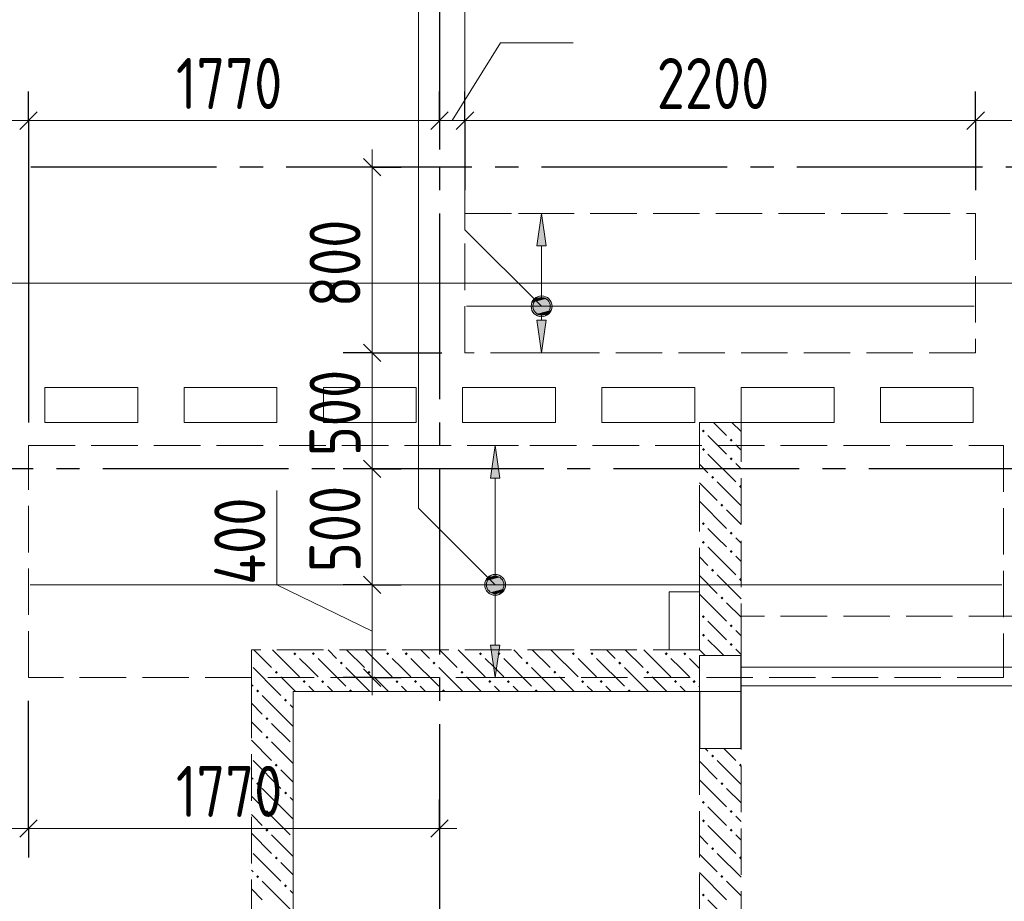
# Model space of a CAD drawing. Header units: millimetres. Extents: x 0 to 61017, y 0 to 42000.
# Tile 26 of 30: x 36952 to 41193, y 32436 to 36235. Entities that reach past the tile are written whole.
import ezdxf

# ---------------------------------------------------------------- set-up
doc = ezdxf.new("R2010")
doc.units = ezdxf.units.MM
doc.linetypes.add('______2', pattern=[270, 200, -70])
doc.linetypes.add('______5', pattern=[1100, 800, -100, 100, -100])
for name, color, linetype, lineweight in [('Standard', 7, 'Continuous', 25), ('ДОП Верх по Х', 7, 'Continuous', 25), ('ЖБ Балка Вышележаща', 7, 'Continuous', 25), ('Макрос окна_ макрос двери', 7, 'Continuous', 18), ('Оси', 40, '______5', 18), ('Позиционная метка номер позиции', 7, 'Continuous', 13), ('Примечания', 7, 'Continuous', 25)]:
    doc.layers.add(name, color=color, linetype=linetype, lineweight=lineweight)
for name, color, linetype, lineweight, true_color in [('ЖБ Балка Нижележащая', 7, '______2', 25, 0x8c8cff), ('ЖБ Перекрытие верхний уровень', 7, 'Continuous', 25, 0xe0e0ff), ('ЖБ Стена верхний уровень', 7, 'Continuous', 25, 0x006e00)]:
    doc.layers.add(name, color=color, linetype=linetype, lineweight=lineweight, true_color=true_color)
doc.styles.add('GOST 2.304-81', font='txt')

msp = doc.modelspace()

# ---------------------------------------------------------------- hatches: boundary and pattern name
at = {"layer": 'ДОП Верх по Х', "linetype": 'Continuous', "lineweight": 13, "transparency": 33554687}
for points in [[(39220, 35260), (39200, 35400), (39180, 35260)], [(39162.5, 35000), (39237.5, 35000), (39232.2, 35018.8)], [(39162.5, 35000), (39232.2, 35018.8), (39167.7, 35018.8)], [(39167.7, 34981.3), (39237.5, 35000), (39162.5, 35000)], [(39167.7, 35018.8), (39232.2, 35018.8), (39218.7, 35032.3)], [(39167.7, 35018.8), (39218.7, 35032.3), (39181.2, 35032.3)], [(39167.7, 34981.3), (39232.2, 34981.3), (39237.5, 35000)], [(39181.2, 35032.3), (39218.7, 35032.3), (39200, 35037.5)], [(39181.2, 34967.8), (39232.2, 34981.3), (39167.7, 34981.3)], [(39181.2, 34967.8), (39218.7, 34967.8), (39232.2, 34981.3)], [(39218.7, 34967.8), (39181.2, 34967.8), (39200, 34962.5)], [(39020, 34260), (39000, 34400), (38980, 34260)], [(38962.5, 33800), (39037.5, 33800), (39032.2, 33818.8)], [(38962.5, 33800), (39032.2, 33818.8), (38967.7, 33818.8)], [(38967.7, 33818.8), (39032.2, 33818.8), (39018.7, 33832.3)], [(38967.7, 33818.8), (39018.7, 33832.3), (38981.2, 33832.3)], [(38981.2, 33832.3), (39018.7, 33832.3), (39000, 33837.5)], [(38967.7, 33781.3), (39037.5, 33800), (38962.5, 33800)], [(38967.7, 33781.3), (39032.2, 33781.3), (39037.5, 33800)], [(38981.2, 33767.8), (39032.2, 33781.3), (38967.7, 33781.3)], [(38981.2, 33767.8), (39018.7, 33767.8), (39032.2, 33781.3)], [(39018.7, 33767.8), (38981.2, 33767.8), (39000, 33762.5)]]:
    msp.add_hatch(color=7, dxfattribs=at).paths.add_polyline_path(points)
for points in [[(39220, 34940), (39200, 34800), (39180, 34940)], [(39020, 33540), (39000, 33400), (38980, 33540)]]:
    msp.add_hatch(color=7, dxfattribs=at).paths.add_polyline_path(points, flags=16)
at = {"layer": 'ЖБ Стена верхний уровень', "linetype": 'Continuous', "lineweight": 18, "transparency": 33554687}
for points in [[(39890.5, 34463.1), (39896.9, 34469.6), (39903.4, 34463.1), (39896.9, 34456.6)], [(40010.4, 34423.1), (40016.9, 34429.6), (40023.4, 34423.1), (40016.9, 34416.6)], [(39890.5, 34383.1), (39896.9, 34389.6), (39903.4, 34383.1), (39896.9, 34376.6)], [(40010.4, 34343.1), (40016.9, 34349.6), (40023.4, 34343.1), (40016.9, 34336.6)], [(39930.5, 34263.1), (39937, 34269.6), (39943.5, 34263.1), (39937, 34256.6)], [(40050.5, 34223.1), (40057, 34229.6), (40060, 34226.6), (40060, 34219.7), (40057, 34216.6)], [(39970.5, 34143.1), (39977, 34149.6), (39983.4, 34143.1), (39977, 34136.6)], [(39890.5, 34063.1), (39896.9, 34069.6), (39903.4, 34063.1), (39896.9, 34056.6)], [(40010.4, 34023.1), (40016.9, 34029.6), (40023.4, 34023.1), (40016.9, 34016.6)], [(39890.5, 33983.1), (39896.9, 33989.6), (39903.4, 33983.1), (39896.9, 33976.6)], [(40010.4, 33943.1), (40016.9, 33949.6), (40023.4, 33943.1), (40016.9, 33936.6)], [(39930.5, 33863.1), (39937, 33869.6), (39943.5, 33863.1), (39937, 33856.6)], [(40050.5, 33823.1), (40057, 33829.6), (40060, 33826.6), (40060, 33819.7), (40057, 33816.6)], [(39970.5, 33743.1), (39977, 33749.6), (39983.4, 33743.1), (39977, 33736.6)], [(39890.5, 33663.1), (39896.9, 33669.6), (39903.4, 33663.1), (39896.9, 33656.6)], [(40010.4, 33623.1), (40016.9, 33629.6), (40023.4, 33623.1), (40016.9, 33616.6)], [(39890.5, 33583.1), (39896.9, 33589.6), (39903.4, 33583.1), (39896.9, 33576.6)], [(40010.4, 33543.1), (40016.9, 33549.6), (40023.4, 33543.1), (40016.9, 33536.6)], [(38130.5, 33503.1), (38137, 33509.6), (38143.5, 33503.1), (38137, 33496.6)], [(38210.4, 33503.1), (38216.9, 33509.6), (38223.4, 33503.1), (38216.9, 33496.6)], [(38330.5, 33463.1), (38337, 33469.6), (38343.5, 33463.1), (38337, 33456.6)], [(38530.5, 33503.1), (38537, 33509.6), (38543.5, 33503.1), (38537, 33496.6)], [(38610.4, 33503.1), (38616.9, 33509.6), (38623.4, 33503.1), (38616.9, 33496.6)], [(38730.5, 33463.1), (38737, 33469.6), (38743.5, 33463.1), (38737, 33456.6)], [(38930.5, 33503.1), (38937, 33509.6), (38943.5, 33503.1), (38937, 33496.6)], [(39010.4, 33503.1), (39016.9, 33509.6), (39023.4, 33503.1), (39016.9, 33496.6)], [(39130.5, 33463.1), (39137, 33469.6), (39143.5, 33463.1), (39137, 33456.6)], [(39330.5, 33503.1), (39337, 33509.6), (39343.5, 33503.1), (39337, 33496.6)], [(39410.4, 33503.1), (39416.9, 33509.6), (39423.4, 33503.1), (39416.9, 33496.6)], [(39530.5, 33463.1), (39537, 33469.6), (39543.5, 33463.1), (39537, 33456.6)], [(39730.5, 33503.1), (39737, 33509.6), (39743.5, 33503.1), (39737, 33496.6)], [(39810.4, 33503.1), (39816.9, 33509.6), (39823.4, 33503.1), (39816.9, 33496.6)], [(38050.5, 33423.1), (38057, 33429.6), (38063.5, 33423.1), (38057, 33416.6)], [(38450.5, 33423.1), (38457, 33429.6), (38463.5, 33423.1), (38457, 33416.6)], [(38850.5, 33423.1), (38857, 33429.6), (38863.5, 33423.1), (38857, 33416.6)], [(39250.5, 33423.1), (39257, 33429.6), (39263.5, 33423.1), (39257, 33416.6)], [(39650.5, 33423.1), (39657, 33429.6), (39663.5, 33423.1), (39657, 33416.6)], [(38170.5, 33383.1), (38177, 33389.6), (38183.4, 33383.1), (38177, 33376.6)], [(38250.5, 33383.1), (38257, 33389.6), (38263.5, 33383.1), (38257, 33376.6)], [(38570.5, 33383.1), (38577, 33389.6), (38583.4, 33383.1), (38577, 33376.6)], [(38650.5, 33383.1), (38657, 33389.6), (38663.5, 33383.1), (38657, 33376.6)], [(38970.5, 33383.1), (38977, 33389.6), (38983.4, 33383.1), (38977, 33376.6)], [(39050.5, 33383.1), (39057, 33389.6), (39063.5, 33383.1), (39057, 33376.6)], [(39370.5, 33383.1), (39377, 33389.6), (39383.4, 33383.1), (39377, 33376.6)], [(39450.5, 33383.1), (39457, 33389.6), (39463.5, 33383.1), (39457, 33376.6)], [(39770.5, 33383.1), (39777, 33389.6), (39783.4, 33383.1), (39777, 33376.6)], [(39850.5, 33383.1), (39857, 33389.6), (39863.5, 33383.1), (39857, 33376.6)], [(37970.5, 33343.1), (37977, 33349.6), (37983.4, 33343.1), (37980.3, 33340), (37973.6, 33340)], [(38370.5, 33343.1), (38377, 33349.6), (38383.4, 33343.1), (38380.3, 33340), (38373.6, 33340)], [(38770.5, 33343.1), (38777, 33349.6), (38783.4, 33343.1), (38780.3, 33340), (38773.6, 33340)], [(39170.5, 33343.1), (39177, 33349.6), (39183.4, 33343.1), (39180.3, 33340), (39173.6, 33340)], [(39570.5, 33343.1), (39577, 33349.6), (39583.4, 33343.1), (39580.3, 33340), (39573.6, 33340)], [(37980.3, 33340), (37977, 33336.6), (37973.6, 33340)], [(38090.5, 33303.1), (38096.9, 33309.6), (38103.4, 33303.1), (38096.9, 33296.6)], [(38010.4, 33223.1), (38016.9, 33229.6), (38023.4, 33223.1), (38016.9, 33216.6)], [(38010.4, 33143.1), (38016.9, 33149.6), (38023.4, 33143.1), (38016.9, 33136.6)], [(39930.5, 33063.1), (39937, 33069.6), (39943.5, 33063.1), (39937, 33056.6)], [(38050.5, 33023.1), (38057, 33029.6), (38063.5, 33023.1), (38057, 33016.6)], [(40050.5, 33023.1), (40057, 33029.6), (40060, 33026.6), (40060, 33019.7), (40057, 33016.6)], [(37970.5, 32943.1), (37977, 32949.6), (37983.4, 32943.1), (37977, 32936.6)], [(39970.5, 32943.1), (39977, 32949.6), (39983.4, 32943.1), (39977, 32936.6)], [(38090.5, 32903.1), (38096.9, 32909.6), (38103.4, 32903.1), (38096.9, 32896.6)], [(39890.5, 32863.1), (39896.9, 32869.6), (39903.4, 32863.1), (39896.9, 32856.6)], [(38010.4, 32823.1), (38016.9, 32829.6), (38023.4, 32823.1), (38016.9, 32816.6)], [(39890.5, 32783.1), (39896.9, 32789.6), (39903.4, 32783.1), (39896.9, 32776.6)], [(40010.4, 32823.1), (40016.9, 32829.6), (40023.4, 32823.1), (40016.9, 32816.6)], [(38010.4, 32743.1), (38016.9, 32749.6), (38023.4, 32743.1), (38016.9, 32736.6)], [(40010.4, 32743.1), (40016.9, 32749.6), (40023.4, 32743.1), (40016.9, 32736.6)], [(39930.5, 32663.1), (39937, 32669.6), (39943.5, 32663.1), (39937, 32656.6)], [(38050.5, 32623.1), (38057, 32629.6), (38063.5, 32623.1), (38057, 32616.6)], [(40050.5, 32623.1), (40057, 32629.6), (40060, 32626.6), (40060, 32619.7), (40057, 32616.6)], [(37970.5, 32543.1), (37977, 32549.6), (37983.4, 32543.1), (37977, 32536.6)], [(39970.5, 32543.1), (39977, 32549.6), (39983.4, 32543.1), (39977, 32536.6)], [(38090.5, 32503.1), (38096.9, 32509.6), (38103.4, 32503.1), (38096.9, 32496.6)], [(39890.5, 32463.1), (39896.9, 32469.6), (39903.4, 32463.1), (39896.9, 32456.6)]]:
    msp.add_hatch(color=7, dxfattribs=at).paths.add_polyline_path(points, flags=16)
at = {"layer": 'Позиционная метка номер позиции', "linetype": 'Continuous', "lineweight": 13, "transparency": 33554687}
for points in [[(39168.2, 34968.2), (39211.5, 35043.3), (39156.7, 34988.5)], [(39156.7, 34988.5), (39211.5, 35043.3), (39188.5, 35043.3)], [(39156.7, 34988.5), (39188.5, 35043.3), (39156.7, 35011.5)], [(39156.7, 35011.5), (39188.5, 35043.3), (39168.2, 35031.8)], [(39168.2, 34968.2), (39231.8, 35031.8), (39211.5, 35043.3)], [(39188.5, 34956.7), (39231.8, 35031.8), (39168.2, 34968.2)], [(39188.5, 34956.7), (39243.3, 35011.5), (39231.8, 35031.8)], [(39211.5, 34956.7), (39243.3, 35011.5), (39188.5, 34956.7)], [(39211.5, 34956.7), (39243.3, 34988.5), (39243.3, 35011.5)], [(39243.3, 34988.5), (39211.5, 34956.7), (39231.8, 34968.2)], [(38968.2, 33768.2), (39011.5, 33843.3), (38956.7, 33788.5)], [(38956.7, 33788.5), (39011.5, 33843.3), (38988.5, 33843.3)], [(38956.7, 33788.5), (38988.5, 33843.3), (38956.7, 33811.5)], [(38956.7, 33811.5), (38988.5, 33843.3), (38968.2, 33831.8)], [(38968.2, 33768.2), (39031.8, 33831.8), (39011.5, 33843.3)], [(38988.5, 33756.7), (39031.8, 33831.8), (38968.2, 33768.2)], [(38988.5, 33756.7), (39043.3, 33811.5), (39031.8, 33831.8)], [(39011.5, 33756.7), (39043.3, 33811.5), (38988.5, 33756.7)], [(39011.5, 33756.7), (39043.3, 33788.5), (39043.3, 33811.5)], [(39043.3, 33788.5), (39011.5, 33756.7), (39031.8, 33768.2)]]:
    msp.add_hatch(color=7, dxfattribs=at).paths.add_polyline_path(points)

# ---------------------------------------------------------------- linework, layer by layer
at = {"layer": 'Standard', "color": 7, "linetype": 'Continuous', "lineweight": 13, "transparency": 33554687}
for p, q in [((38815, 35800), (39023.5, 36135.1)), ((39023.5, 36135.1), (39336.3, 36135.1)), ((36990, 35800), (35757, 35800)), ((38760, 35800), (36990, 35800)), ((38870, 35800), (38760, 35800)), ((41070, 35800), (38870, 35800)), ((41763, 35800), (41070, 35800)), ((38470, 35600), (38470, 35675)), ((38470, 34800), (38470, 34300)), ((38470, 34300), (38470, 33800)), ((38059.9, 33800), (38059.9, 34206.6)), ((38470, 33600), (38059.9, 33800)), ((38470, 33800), (38470, 33400)), ((38470, 33400), (38470, 33325)), ((35840, 32750), (36990, 32750)), ((36990, 32750), (38760, 32750)), ((38760, 32750), (38835, 32750))]:
    msp.add_line(p, q, dxfattribs=at)
at = {"layer": 'Standard', "color": 251, "linetype": 'Continuous', "lineweight": -3, "true_color": 0x656565, "transparency": 33554687}
for p, q in [((36990, 35800), (36990, 35925)), ((38760, 35800), (38760, 35925)), ((38870, 35800), (38870, 35925)), ((41070, 35800), (41070, 35925)), ((36990, 35800), (36990, 35675)), ((36990, 35800), (36990, 34500)), ((38760, 35800), (38760, 35675)), ((38760, 35800), (38760, 35800)), ((38870, 35800), (38870, 35675)), ((38870, 35800), (38870, 35500)), ((41070, 35800), (41070, 35675)), ((41070, 35800), (41070, 35500)), ((38470, 35600), (38345, 35600)), ((38470, 35600), (38595, 35600)), ((38470, 35600), (38470, 35600)), ((38470, 34800), (38345, 34800)), ((38470, 34800), (38595, 34800)), ((38470, 34800), (38770, 34800)), ((38470, 34300), (38345, 34300)), ((38470, 34300), (38595, 34300)), ((38470, 34300), (38470, 34300)), ((38470, 33800), (38345, 33800)), ((38470, 33800), (38595, 33800)), ((38470, 33800), (38470, 33800)), ((38470, 33400), (38345, 33400)), ((38470, 33400), (38595, 33400)), ((38470, 33400), (38470, 33400)), ((36990, 32750), (36990, 32875)), ((38760, 32750), (38760, 32875)), ((36990, 32750), (36990, 32625)), ((38760, 32750), (38760, 32625)), ((38760, 32750), (38760, 32750))]:
    msp.add_line(p, q, dxfattribs=at)
at = {"layer": 'Standard', "color": 7, "linetype": 'Continuous', "lineweight": 25, "transparency": 33554687}
for p, q in [((37027.5, 35837.5), (36952.5, 35762.5)), ((38797.5, 35837.5), (38722.5, 35762.5)), ((38907.5, 35837.5), (38832.5, 35762.5)), ((41107.5, 35837.5), (41032.5, 35762.5)), ((38432.5, 35637.5), (38507.5, 35562.5)), ((38432.5, 34837.5), (38507.5, 34762.5)), ((38432.5, 34337.5), (38507.5, 34262.5)), ((38432.5, 33837.5), (38507.5, 33762.5)), ((38432.5, 33437.5), (38507.5, 33362.5)), ((36952.5, 32712.5), (37027.5, 32787.5)), ((38722.5, 32712.5), (38797.5, 32787.5))]:
    msp.add_line(p, q, dxfattribs=at)
at = {"layer": 'Standard', "color": 7, "linetype": 'Continuous', "lineweight": 13, "transparency": 33554687}
msp.add_lwpolyline([(38470, 35600), (38470, 34899.9), (38470, 34899.9), (38470, 34800)], dxfattribs=at)
at = {"layer": 'Standard', "color": 254, "linetype": 'Continuous', "lineweight": 18, "true_color": 0xc4c4ff, "transparency": 33554687}
msp.add_lwpolyline([(7031, 20600), (49449, 20600), (49449, 35100), (7031, 35100), (7031, 20600)], dxfattribs=at)
at = {"layer": 'Standard', "color": 251, "linetype": 'Continuous', "lineweight": -3, "true_color": 0x656565, "transparency": 33554687}
msp.add_lwpolyline([(36990, 32750), (36990, 32818), (36990, 32818), (36990, 33300)], dxfattribs=at)
at = {"layer": 'ДОП Верх по Х', "color": 251, "linetype": 'Continuous', "lineweight": 13, "true_color": 0x494949, "transparency": 33554687}
for p, q in [((39200, 35400), (39100, 35400)), ((39200, 35400), (39180, 35260)), ((39220, 35260), (39200, 35400)), ((39200, 35400), (39300, 35400)), ((39200, 35400), (39200, 35400)), ((39180, 35260), (39220, 35260)), ((39200, 35030), (39200, 35260)), ((39162.5, 35000), (39162.5, 35000)), ((39237.5, 35000), (39237.5, 35000)), ((39200, 34940), (39200, 34970)), ((39200, 34800), (39180, 34940)), ((39180, 34940), (39220, 34940)), ((39220, 34940), (39200, 34800)), ((39200, 34800), (39100, 34800)), ((39200, 34800), (39300, 34800)), ((39200, 34800), (39200, 34800)), ((39000, 34400), (38900, 34400)), ((39000, 34400), (38980, 34260)), ((39020, 34260), (39000, 34400)), ((39000, 34400), (39100, 34400)), ((39000, 34400), (39000, 34400)), ((38980, 34260), (39020, 34260)), ((39000, 33830), (39000, 34260)), ((38962.5, 33800), (38962.5, 33800)), ((39000, 33540), (39000, 33770)), ((39037.5, 33800), (39037.5, 33800)), ((39000, 33400), (38980, 33540)), ((38980, 33540), (39020, 33540)), ((39020, 33540), (39000, 33400)), ((39000, 33400), (38900, 33400)), ((39000, 33400), (39100, 33400)), ((39000, 33400), (39000, 33400))]:
    msp.add_line(p, q, dxfattribs=at)
at = {"layer": 'ДОП Верх по Х', "color": 7, "linetype": 'Continuous', "lineweight": 18, "transparency": 33554687}
for p, q in [((38876, 35000), (41064, 35000)), ((36997, 33800), (41183, 33800))]:
    msp.add_line(p, q, dxfattribs=at)
at = {"layer": 'ДОП Верх по Х', "color": 251, "linetype": 'Continuous', "lineweight": 13, "true_color": 0x494949, "transparency": 33554687}
for centre in [(39200, 35000), (39000, 33800)]:
    msp.add_circle(centre, 37.5, dxfattribs=at)
at = {"layer": 'ЖБ Балка Вышележаща', "color": 7, "linetype": 'Continuous', "lineweight": 18, "transparency": 33554687}
for p, q in [((40060, 33445), (40060, 33365)), ((40060, 33365), (42590, 33365))]:
    msp.add_line(p, q, dxfattribs=at)
at = {"layer": 'ЖБ Балка Нижележащая', "color": 251, "linetype": '______2', "lineweight": 18, "true_color": 0x656565, "transparency": 33554687}
for p, q in [((42590, 33665), (40060, 33665)), ((40060, 33665), (40060, 33445))]:
    msp.add_line(p, q, dxfattribs=at)
at = {"layer": 'ЖБ Перекрытие верхний уровень', "color": 7, "linetype": 'Continuous', "lineweight": 18, "transparency": 33554687}
for p, q in [((37060, 34650), (37460, 34650)), ((37060, 34500), (37060, 34650)), ((37460, 34650), (37460, 34500)), ((37660, 34500), (37660, 34650)), ((37660, 34650), (38060, 34650)), ((38060, 34650), (38060, 34500)), ((38260, 34500), (38260, 34650)), ((38260, 34650), (38660, 34650)), ((38660, 34650), (38660, 34500)), ((38860, 34500), (38860, 34650)), ((38860, 34650), (39260, 34650)), ((39260, 34650), (39260, 34500)), ((39460, 34500), (39460, 34650)), ((39460, 34650), (39860, 34650)), ((39860, 34650), (39860, 34500)), ((40060, 34500), (40060, 34650)), ((40060, 34650), (40460, 34650)), ((40460, 34650), (40460, 34500)), ((40660, 34500), (40660, 34650)), ((40660, 34650), (41060, 34650)), ((41060, 34650), (41060, 34500)), ((37460, 34500), (37060, 34500)), ((38060, 34500), (37660, 34500)), ((38660, 34500), (38260, 34500)), ((39260, 34500), (38860, 34500)), ((39860, 34500), (39460, 34500)), ((40460, 34500), (40060, 34500)), ((41060, 34500), (40660, 34500)), ((39880, 33770), (39750, 33770)), ((39750, 33770), (39750, 33520)), ((39880, 33520), (39880, 33770)), ((39750, 33520), (39880, 33520)), ((40060, 33340), (40060, 33445)), ((40060, 33445), (42590, 33445)), ((38130, 28900), (38130, 33340)), ((38130, 33340), (40060, 33340))]:
    msp.add_line(p, q, dxfattribs=at)
at = {"layer": 'ЖБ Стена верхний уровень', "color": 251, "linetype": '______2', "lineweight": 13, "true_color": 0x656565, "transparency": 33554687}
for p, q in [((40060, 34500), (39880, 34500)), ((39880, 34500), (39880, 33520)), ((40060, 33520), (40060, 34500)), ((39880, 33520), (37950, 33520)), ((37950, 33520), (37950, 33340)), ((40060, 33495), (40060, 33520)), ((40060, 33495), (39880, 33495)), ((39880, 33495), (39880, 33340)), ((40060, 33495), (39880, 33495)), ((39880, 33495), (39880, 33340)), ((37950, 33340), (37950, 30802.5)), ((38130, 33340), (39880, 33340)), ((38130, 30802.5), (38130, 33340)), ((39880, 33095), (40060, 33095)), ((39880, 33095), (40060, 33095)), ((39880, 33095), (39880, 30680)), ((40060, 30660), (40060, 33095))]:
    msp.add_line(p, q, dxfattribs=at)
at = {"layer": 'ЖБ Стена верхний уровень', "color": 9, "linetype": 'Continuous', "lineweight": 18, "true_color": 0xc7c7c7, "transparency": 33554687}
for p, q in [((39940.1, 34500), (39996.9, 34443.1)), ((40060, 34460.1), (40020.1, 34500)), ((39957, 34403.1), (39916.9, 34443.1)), ((39996.9, 34363.1), (39957, 34403.1)), ((40037, 34403.1), (40060, 34380.1)), ((39916.9, 34363.1), (40037, 34243.1)), ((39880, 34320.1), (39916.9, 34283.1)), ((40037, 34323.1), (40060, 34300.1)), ((39880, 34240.1), (39957, 34163.1)), ((39957, 34243.1), (40060, 34140.1)), ((39880, 34160.1), (39996.9, 34043.1)), ((40060, 34060.1), (39996.9, 34123.1)), ((39957, 34003.1), (39916.9, 34043.1)), ((39996.9, 33963.1), (39957, 34003.1)), ((40037, 34003.1), (40060, 33980.1)), ((39916.9, 33963.1), (40037, 33843.1)), ((39880, 33920.1), (39916.9, 33883.1)), ((40037, 33923.1), (40060, 33900.1)), ((39880, 33840.1), (39957, 33763.1)), ((39957, 33843.1), (40060, 33740.1)), ((39880, 33760.1), (39996.9, 33643.1)), ((40060, 33660.1), (39996.9, 33723.1)), ((39957, 33603.1), (39916.9, 33643.1)), ((39996.9, 33563.1), (39957, 33603.1)), ((40037, 33603.1), (40060, 33580.1)), ((39916.9, 33563.1), (39960.1, 33520)), ((37960.1, 33520), (38037, 33443.1)), ((38040.1, 33520), (38157, 33403.1)), ((38280.1, 33520), (38316.9, 33483.1)), ((38360.1, 33520), (38437, 33443.1)), ((38440.1, 33520), (38557, 33403.1)), ((38680.1, 33520), (38716.9, 33483.1)), ((38760.1, 33520), (38837, 33443.1)), ((38840.1, 33520), (38957, 33403.1)), ((39080.1, 33520), (39116.9, 33483.1)), ((39160.1, 33520), (39237, 33443.1)), ((39240.1, 33520), (39357, 33403.1)), ((39480.1, 33520), (39516.9, 33483.1)), ((39560.1, 33520), (39637, 33443.1)), ((39640.1, 33520), (39757, 33403.1)), ((39880, 33520.1), (39880.1, 33520)), ((39880.1, 33520), (39905.1, 33495)), ((39960.1, 33520), (39985.1, 33495)), ((40037, 33523.1), (40040.1, 33520)), ((40040.1, 33520), (40060, 33500.1)), ((38196.9, 33443.1), (38157, 33483.1)), ((38237, 33483.1), (38357, 33363.1)), ((38596.9, 33443.1), (38557, 33483.1)), ((38637, 33483.1), (38757, 33363.1)), ((38996.9, 33443.1), (38957, 33483.1)), ((39037, 33483.1), (39157, 33363.1)), ((39396.9, 33443.1), (39357, 33483.1)), ((39437, 33483.1), (39557, 33363.1)), ((39796.9, 33443.1), (39757, 33483.1)), ((39837, 33483.1), (39880, 33440.1)), ((37957, 33443.1), (38060.1, 33340)), ((38237, 33403.1), (38196.9, 33443.1)), ((38357, 33443.1), (38460.1, 33340)), ((38637, 33403.1), (38596.9, 33443.1)), ((38757, 33443.1), (38860.1, 33340)), ((39037, 33403.1), (38996.9, 33443.1)), ((39157, 33443.1), (39260.1, 33340)), ((39437, 33403.1), (39396.9, 33443.1)), ((39557, 33443.1), (39660.1, 33340)), ((39837, 33403.1), (39796.9, 33443.1)), ((38140.1, 33340), (38077, 33403.1)), ((38540.1, 33340), (38477, 33403.1)), ((38940.1, 33340), (38877, 33403.1)), ((39340.1, 33340), (39277, 33403.1)), ((39740.1, 33340), (39677, 33403.1)), ((37950, 33370.1), (37957, 33363.1)), ((38196.9, 33363.1), (38220.1, 33340)), ((38277, 33363.1), (38300.1, 33340)), ((38596.9, 33363.1), (38620.1, 33340)), ((38677, 33363.1), (38700.1, 33340)), ((38996.9, 33363.1), (39020.1, 33340)), ((39077, 33363.1), (39100.1, 33340)), ((39396.9, 33363.1), (39420.1, 33340)), ((39477, 33363.1), (39500.1, 33340)), ((39796.9, 33363.1), (39820.1, 33340)), ((39877, 33363.1), (39880, 33360.1)), ((38116.9, 33203.1), (37996.9, 33323.1)), ((38060.1, 33340), (38077, 33323.1)), ((37950, 33290.1), (37996.9, 33243.1)), ((38116.9, 33283.1), (38130, 33270.1)), ((37957, 33203.1), (37950, 33210.1)), ((37996.9, 33163.1), (37957, 33203.1)), ((38037, 33203.1), (38116.9, 33123.1)), ((38116.9, 33203.1), (38130, 33190.1)), ((37950, 33130.1), (38037, 33043.1)), ((38037, 33123.1), (38130, 33030.1)), ((39905.1, 33095), (39916.9, 33083.1)), ((39985.1, 33095), (40037, 33043.1)), ((37957, 33043.1), (38077, 32923.1)), ((38130, 32950.1), (38077, 33003.1)), ((39880, 33040.1), (39957, 32963.1)), ((39957, 33043.1), (40060, 32940.1)), ((37950, 32970.1), (37957, 32963.1)), ((39880, 32960.1), (39996.9, 32843.1)), ((38116.9, 32803.1), (37996.9, 32923.1)), ((40060, 32860.1), (39996.9, 32923.1)), ((37950, 32890.1), (37996.9, 32843.1)), ((38116.9, 32883.1), (38130, 32870.1)), ((39957, 32803.1), (39916.9, 32843.1)), ((37957, 32803.1), (37950, 32810.1)), ((37996.9, 32763.1), (37957, 32803.1)), ((38037, 32803.1), (38116.9, 32723.1)), ((38116.9, 32803.1), (38130, 32790.1)), ((39996.9, 32763.1), (39957, 32803.1)), ((40037, 32803.1), (40060, 32780.1)), ((39916.9, 32763.1), (40037, 32643.1)), ((37950, 32730.1), (38037, 32643.1)), ((38037, 32723.1), (38130, 32630.1)), ((39880, 32720.1), (39916.9, 32683.1)), ((40037, 32723.1), (40060, 32700.1)), ((37957, 32643.1), (38077, 32523.1)), ((39880, 32640.1), (39957, 32563.1)), ((39957, 32643.1), (40060, 32540.1)), ((38130, 32550.1), (38077, 32603.1)), ((37950, 32570.1), (37957, 32563.1)), ((39880, 32560.1), (39996.9, 32443.1)), ((38116.9, 32403.1), (37996.9, 32523.1)), ((40060, 32460.1), (39996.9, 32523.1)), ((37950, 32490.1), (37996.9, 32443.1)), ((38116.9, 32483.1), (38130, 32470.1)), ((39957, 32403.1), (39916.9, 32443.1))]:
    msp.add_line(p, q, dxfattribs=at)
at = {"layer": 'Макрос окна_ макрос двери', "color": 7, "linetype": 'Continuous', "lineweight": -3, "transparency": 33554687}
for p, q in [((40060, 33095), (40060, 33495)), ((40060, 33095), (40060, 33495)), ((39880, 33340), (39880, 33095)), ((39880, 33340), (39880, 33095))]:
    msp.add_line(p, q, dxfattribs=at)
at = {"layer": 'Оси', "color": 8, "linetype": '______5', "lineweight": -3, "transparency": 33554687}
for p, q in [((38760, 37600), (38760, 15970)), ((43300, 35600), (3600, 35600)), ((50210, 34300), (3600, 34300)), ((50210, 34300), (3600, 34300))]:
    msp.add_line(p, q, dxfattribs=at)
at = {"layer": 'Позиционная метка номер позиции', "color": 7, "linetype": 'Continuous', "lineweight": 13, "transparency": 33554687}
for p, q in [((39168.2, 35031.8), (39168.2, 35031.8)), ((39231.8, 35031.8), (39231.8, 35031.8)), ((39168.2, 34968.2), (39168.2, 34968.2)), ((39231.8, 34968.2), (39231.8, 34968.2)), ((38968.2, 33831.8), (38968.2, 33831.8)), ((39031.8, 33831.8), (39031.8, 33831.8)), ((38968.2, 33768.2), (38968.2, 33768.2)), ((39031.8, 33768.2), (39031.8, 33768.2))]:
    msp.add_line(p, q, dxfattribs=at)
for points in [[(39000, 33800), (38670, 34130), (38670, 37970), (41170, 37970)], [(39200, 35000), (38870, 35330), (38870, 36970), (41370, 36970)]]:
    msp.add_lwpolyline(points, dxfattribs=at)
for centre in [(39200, 35000), (39000, 33800)]:
    msp.add_circle(centre, 45, dxfattribs=at)
at = {"layer": 'Примечания', "color": 7, "linetype": '______2', "lineweight": 18, "transparency": 33554687}
for p, q in [((38870, 35400), (41070, 35400)), ((38870, 34800), (38870, 35400)), ((41070, 35400), (41070, 34800)), ((41070, 34800), (38870, 34800)), ((36990, 34400), (41190, 34400)), ((36990, 33400), (36990, 34400)), ((41190, 34400), (41190, 33400)), ((41190, 33400), (36990, 33400))]:
    msp.add_line(p, q, dxfattribs=at)

# ---------------------------------------------------------------- texts
at = {"layer": 'Standard', "color": 7, "linetype": 'Continuous', "lineweight": 25, "transparency": 33554687, "char_height": 220, "attachment_point": 7, "style": 'GOST 2.304-81'}
for s, insert, width in [('1770', (37624.8, 35850), 625.741), ('2200', (39696.3, 35850), 672.622), ('1770', (37624.8, 32800), 625.741)]:
    msp.add_mtext(s, dxfattribs=dict(at, insert=insert, width=width))
at = {"layer": 'Standard', "color": 7, "linetype": 'Continuous', "lineweight": 25, "transparency": 33554687, "char_height": 220, "attachment_point": 7, "rotation": 90, "style": 'GOST 2.304-81'}
for s, insert, width in [('800', (38420, 34996.7), 531.96), ('500', (38420, 34354.5), 516.39), ('500', (38420, 33854.5), 516.39), ('400', (38009.9, 33800), 531.967)]:
    msp.add_mtext(s, dxfattribs=dict(at, insert=insert, width=width))

doc.saveas('drawing.dxf')
